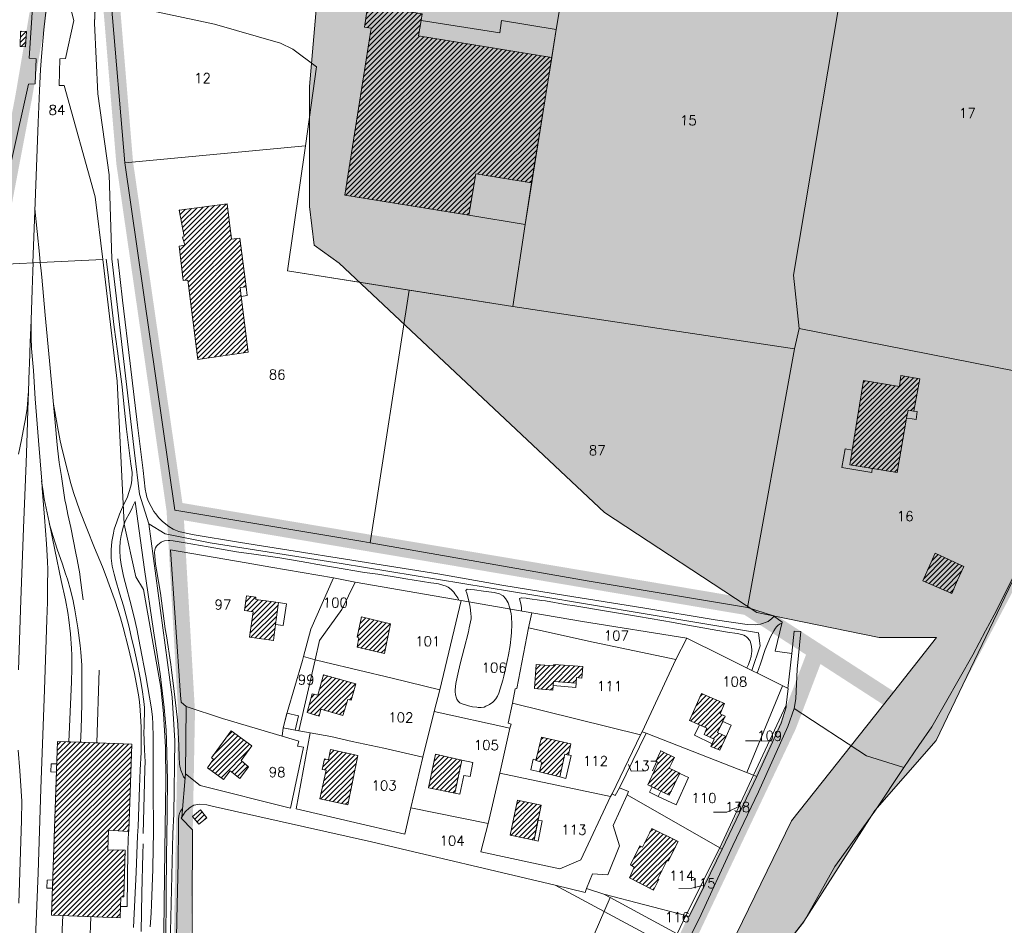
# Model space of a CAD drawing. Header units: metres. Extents: x 578835 to 593571, y 248557 to 255108.
# Tile 68 of 251: x 583330 to 583681, y 249819 to 250142. Entities that reach past the tile are written whole.
import ezdxf

# ---------------------------------------------------------------- set-up
doc = ezdxf.new("R2010")
doc.units = ezdxf.units.M
doc.linetypes.add('CACHEX2', pattern=[0.75, 0.5, -0.25])
doc.linetypes.add('SOLID_LINE', pattern=[0])
for name, color, linetype, lineweight in [('Cad-BATIMENT_BATI_LEGER13', 7, 'SOLID_LINE', 0), ('Cad-BATIMENT_BATI_PRIVE12', 7, 'SOLID_LINE', 0), ('Cad-BATIMENT_BATI_PRIVE12_HACH', 7, 'SOLID_LINE', 0), ('Cad-HYDROGRAPHI_COURS_D_EAU28', 5, 'SOLID_LINE', 0), ('Cad-PARCELLAIRE_PARCELLE1', 250, 'SOLID_LINE', 0), ('Cad-RESEAU_ROUT_AXE_DE_VOIE26', 255, 'SOLID_LINE', 0), ('Cad-RESEAU_ROUT_LIMITE_DE_VOIE_P23', 8, 'SOLID_LINE', 0), ('Cad-SITE_PARTIC_FERROVIAIRE40', 251, 'SOLID_LINE', 0), ('Cad-TOPONYMIE_DETAIL_PARCELLAIR181', 7, 'SOLID_LINE', 0), ('Cad-TOPONYMIE_NUMERO_DE_PARCELL182', 250, 'SOLID_LINE', 0), ('PLU', 7, 'CACHEX2', 5), ('PPRI global - contour', 152, 'Continuous', 5), ('PPRI global - hachures', 152, 'Continuous', 5)]:
    doc.layers.add(name, color=color, linetype=linetype, lineweight=lineweight)
doc.styles.add('TEXTSTYLE_45_11', font='txt.shx', dxfattribs={"oblique": 50})

msp = doc.modelspace()

# ---------------------------------------------------------------- hatches: boundary and pattern name
at = {"layer": 'Cad-BATIMENT_BATI_PRIVE12_HACH', "ltscale": 0.4}
h = msp.add_hatch(dxfattribs=at)
h.set_pattern_fill('ANSI31', color=256, scale=0.4, style=0)
h.paths.add_polyline_path([(583512.74, 250083.98), (583519.9, 250128.71), (583472.42, 250136.46), (583473.36, 250142), (583473.75, 250144.27), (583468.4, 250145.15), (583468.65, 250146.07), (583463.22, 250146.84), (583463.06, 250145.94), (583460.64, 250146.18), (583460.89, 250148.21), (583454.61, 250149.24), (583453.19, 250139.54), (583455.54, 250139.18), (583446.07, 250079.64), (583490.38, 250072.42), (583492.86, 250087.22)])
h = msp.add_hatch(dxfattribs=at)
h.set_pattern_fill('ANSI31', color=256, scale=0.4, style=0)
h.paths.add_polyline_path([(583332.24, 250132.57), (583332.53, 250138.06), (583330.46, 250138.11), (583330.34, 250132.64)])
h = msp.add_hatch(dxfattribs=at)
h.set_pattern_fill('ANSI31', color=256, scale=0.4, style=0)
h.paths.add_polyline_path([(583404.13, 250076.48), (583386.99, 250074.27), (583388.85, 250064.84), (583388.2, 250064.67), (583389.11, 250061.74), (583386.99, 250061.45), (583388.5, 250049.2), (583390.16, 250049.23), (583393.74, 250021), (583411.67, 250023.6), (583409.19, 250043.46), (583408.84, 250046.66), (583410.89, 250046.84), (583408.69, 250064.26), (583405.75, 250063.91)])
h = msp.add_hatch(dxfattribs=at)
h.set_pattern_fill('ANSI31', color=256, scale=0.4, style=0)
h.paths.add_polyline_path([(583643.16, 249980.6), (583646.48, 250000.05), (583646.99, 250002.88), (583649, 250002.5), (583651.17, 250014.04), (583644.47, 250015.27), (583643.89, 250011.32), (583631.09, 250013.49), (583626.19, 249983.31)])
h = msp.add_hatch(dxfattribs=at)
h.set_pattern_fill('ANSI31', color=256, scale=0.4, style=0)
h.paths.add_polyline_path([(583664.67, 249942.16), (583666.9, 249947.03), (583656.68, 249951.86), (583652.23, 249942.01), (583662.59, 249937.41)])
h = msp.add_hatch(dxfattribs=at)
h.set_pattern_fill('ANSI31', color=256, scale=0.4, style=0)
h.paths.add_polyline_path([(583421.43, 249926.32), (583422.42, 249934.21), (583414.33, 249935.32), (583414.35, 249936.09), (583411.09, 249936.61), (583410.29, 249931.42), (583413.38, 249930.89), (583412.07, 249921.86), (583420.66, 249920.68)])
h = msp.add_hatch(dxfattribs=at)
h.set_pattern_fill('ANSI31', color=256, scale=0.4, style=0)
h.paths.add_polyline_path([(583460.23, 249915.96), (583462.39, 249926.61), (583452.03, 249929.1), (583450.49, 249921.83), (583451.09, 249921.66), (583450.47, 249918.26)])
h = msp.add_hatch(dxfattribs=at)
h.set_pattern_fill('ANSI31', color=256, scale=0.4, style=0)
h.paths.add_polyline_path([(583520.58, 249906.06), (583528.64, 249905.39), (583528.71, 249907.41), (583530.63, 249907.23), (583531.02, 249911.39), (583520.66, 249912.08), (583520.61, 249911.63), (583514.39, 249912.12), (583513.79, 249903.48), (583520.35, 249902.92), (583520.45, 249904.59)])
h = msp.add_hatch(dxfattribs=at)
h.set_pattern_fill('ANSI31', color=256, scale=0.4, style=0)
h.paths.add_polyline_path([(583438.5, 249908.46), (583436.47, 249901.15), (583434.53, 249901.67), (583432.63, 249894.93), (583436.94, 249893.62), (583437.55, 249896.12), (583445.41, 249893.88), (583447.24, 249899.6), (583448.42, 249899.36), (583450.08, 249905.19)])
h = msp.add_hatch(dxfattribs=at)
h.set_pattern_fill('ANSI31', color=256, scale=0.4, style=0)
h.paths.add_polyline_path([(583581.51, 249898.21), (583573.3, 249901.76), (583569.07, 249892.15), (583572.59, 249890.55), (583575.24, 249889.33), (583574.27, 249887.13), (583577.88, 249885.42), (583576.61, 249882.86), (583579.84, 249881.57), (583582.08, 249886.44), (583579.08, 249887.86), (583581.81, 249893.67), (583579.93, 249894.51)])
h = msp.add_hatch(dxfattribs=at)
h.set_pattern_fill('ANSI31', color=256, scale=0.4, style=0)
h.paths.add_polyline_path([(583411.81, 249875.58), (583409.15, 249877.81), (583413, 249883.04), (583405.54, 249888.43), (583398.59, 249878.82), (583399.29, 249878.33), (583397.16, 249875.25), (583402.87, 249871.04), (583405.17, 249874.13), (583408.69, 249871.42)])
h = msp.add_hatch(dxfattribs=at)
h.set_pattern_fill('ANSI31', color=256, scale=0.4, style=0)
h.paths.add_polyline_path([(583516.3, 249886.19), (583514.28, 249877.77), (583516.39, 249877.28), (583515.61, 249873.77), (583522.76, 249872.02), (583524.64, 249880.08), (583525.91, 249879.75), (583526.74, 249883.72)])
h = msp.add_hatch(dxfattribs=at)
h.set_pattern_fill('ANSI31', color=256, scale=0.4, style=0)
h.paths.add_polyline_path([(583361.59, 249845.98), (583361.83, 249853.02), (583368.96, 249852.5), (583369.11, 249852.62), (583370.16, 249883.7), (583358.08, 249884.14), (583357.08, 249884.17), (583352.29, 249884.32), (583351.22, 249884.35), (583348.24, 249884.43), (583347.17, 249884.46), (583343.61, 249884.61), (583341.52, 249822.68), (583366, 249821.71), (583366.16, 249825.73), (583366.29, 249829.09), (583367.28, 249829.18), (583367.79, 249845.82)])
h = msp.add_hatch(dxfattribs=at)
h.set_pattern_fill('ANSI31', color=256, scale=0.4, style=0)
h.paths.add_polyline_path([(583447.16, 249862.03), (583450.8, 249879.62), (583441.06, 249881.81), (583440.3, 249878.07), (583438.87, 249878.4), (583438.03, 249874.64), (583439.45, 249874.32), (583437.16, 249864.2)])
h = msp.add_hatch(dxfattribs=at)
h.set_pattern_fill('ANSI31', color=256, scale=0.4, style=0)
h.paths.add_polyline_path([(583487.88, 249877.91), (583478.47, 249880.03), (583475.92, 249868.11), (583485.4, 249866.11)])
h = msp.add_hatch(dxfattribs=at)
h.set_pattern_fill('ANSI31', color=256, scale=0.4, style=0)
h.paths.add_polyline_path([(583563.67, 249878.89), (583558.77, 249881.27), (583557.02, 249877.44), (583557.88, 249877.06), (583554.17, 249869.17), (583555.63, 249868.4), (583558.81, 249866.88), (583561.81, 249865.46), (583565.62, 249873.25), (583561.84, 249875.05)])
h = msp.add_hatch(dxfattribs=at)
h.set_pattern_fill('ANSI31', color=256, scale=0.4, style=0)
h.paths.add_polyline_path([(583507.71, 249863.63), (583505.05, 249851.14), (583513.6, 249849.4), (583516.11, 249861.87)])
h = msp.add_hatch(dxfattribs=at)
h.set_pattern_fill('ANSI31', color=256, scale=0.4, style=0)
h.paths.add_polyline_path([(583396.92, 249857.39), (583394.7, 249860.22), (583391.84, 249857.87), (583394.05, 249855.15)])
h = msp.add_hatch(dxfattribs=at)
h.set_pattern_fill('ANSI31', color=256, scale=0.4, style=0)
h.paths.add_polyline_path([(583557.71, 249835.58), (583561.04, 249842.21), (583561.48, 249841.92), (583565.01, 249848.9), (583555.56, 249853.57), (583552.23, 249846.94), (583551.37, 249847.32), (583547.98, 249840.57), (583549.36, 249839.79), (583547.62, 249835.97), (583556.23, 249831.56), (583558.14, 249835.4)])
at = {"layer": 'PPRI global - hachures', "ltscale": 0.4}
h = msp.add_hatch(dxfattribs=at)
h.set_pattern_fill('ANSI36', color=256, scale=2, style=0)
h.paths.add_polyline_path([(584066.5, 250379.34), (584062.37, 250383.47), (584043.41, 250459.25), (584013.35, 250450.76), (584002.24, 250450.11), (583982.63, 250452.72), (583973.49, 250455.99), (583889.77, 250518.96), (583895.65, 250528.1), (583977.99, 250662.67), (584030.07, 250749.63), (583918.43, 250756.91), (583664.41, 250783.59), (583631.24, 250786.83), (583615.06, 250787.64), (583601.17, 250794.44), (583587.42, 250827.6), (583576.9, 250872.88), (583563.15, 250910.89), (583546.16, 250944.04), (583514.61, 250983.67), (583475.78, 251010.35), (583442.61, 251028.95), (583396.5, 251041.08), (583343.91, 251049.17), (583296.18, 251058.06), (583275.96, 251065.34), (583264.63, 251086.36), (583250.88, 251100.92), (583230.66, 251114.67), (583189.4, 251126.8), (583119.68, 251147.06), (583061.43, 251160.81), (583024.22, 251164.04), (582980.53, 251148.68), (582993.48, 251125.23), (583025.83, 251140.59), (583054.15, 251143.02), (583098.64, 251130.08), (583144.75, 251115.52), (583186.01, 251101.78), (583219.99, 251088.03), (583236.17, 251071.86), (583255.58, 251033.04), (583254.78, 251000.7), (583238.6, 250995.04), (583207.85, 250995.04), (583194.1, 251002.31), (583172.26, 251010.4), (583159.32, 250999.89), (583144.75, 250992.61), (583123.72, 250996.65), (583093.79, 251001.51), (583044.44, 251004.74), (583042.82, 250977.25), (583071.95, 250975.63), (583123.72, 250970.78), (583189.25, 250968.35), (583234.55, 250957.84), (583253.97, 250940.05), (583273.38, 250908.51), (583282.28, 250851.91), (583278.25, 250803.12), (583273.39, 250777.24), (583225.66, 250792.61), (583164.18, 250807.16), (583128.59, 250807.97), (583123.73, 250787.76), (583296.04, 250750.56), (583317.08, 251031.97), (583369.66, 251022.26), (583418.2, 250998.81), (583457.03, 250968.08), (583486.96, 250930.89), (583515.28, 250879.13), (583529.84, 250833.04), (583533.88, 250790.18), (583534.69, 250771.58), (583553.3, 250763.5), (583563.01, 250755.41), (583580, 250744.9), (583594.56, 250731.15), (583590.51, 250708.51), (583580.81, 250697.19), (583567.05, 250697.19), (583552.49, 250698.8), (583535.5, 250697.19), (583522.56, 250693.95), (583503.14, 250708.51), (583479.68, 250718.21), (583448.13, 250723.87), (583373.71, 250731.15), (583318.7, 250734.39), (583315.46, 250703.66), (583444.9, 250694.76), (583478.87, 250680.21), (583494.24, 250668.89), (583512.04, 250632.5), (583510.42, 250582.36), (583496.67, 250561.34), (583468.36, 250541.12), (583419.01, 250518.48), (583354.29, 250508.77), (583304.13, 250508.77), (583282.29, 250518.48), (583279.06, 250526.56), (583283.91, 250598.53), (583239.42, 250602.58), (583222.43, 250600.96), (583186.02, 250597.72), (583162.56, 250599.34), (583148, 250606.62), (583122.92, 250612.28), (583089.76, 250614.71), (583078.43, 250626.03), (583052.54, 250635.73), (583029.89, 250635.73), (583004.81, 250631.69), (582985.4, 250622.79), (582965.98, 250613.09), (582970.84, 250593.68), (583001.58, 250611.47), (583029.08, 250621.98), (583059.01, 250621.98), (583080.86, 250606.62), (583092.99, 250591.26), (583118.07, 250585.59), (583148.81, 250571.85), (583177.12, 250554.06), (583200.59, 250528.99), (583205.44, 250507.16), (583205.44, 250486.13), (583186.83, 250479.66), (583124.54, 250464.3), (583104.02, 250461.44), (583074.89, 250436.37), (583062.76, 250421.01), (583040.92, 250417.77), (583013.41, 250429.9), (582993.19, 250437.99), (582977.01, 250433.14), (582972.96, 250422.62), (582979.43, 250412.11), (583003.7, 250411.3), (583028.78, 250404.83), (583040.92, 250397.56), (583014.22, 250380.57), (582989.14, 250366.83), (582968.11, 250354.7), (582985.91, 250337.72), (583050.62, 250379.77), (583073.28, 250387.85), (583089.45, 250391.9), (583109.68, 250404.03), (583129.9, 250417.77), (583157.41, 250425.05), (583265.81, 250428.28), (583273.09, 250428.28), (583273.9, 250446.07), (583295.97, 250457.39), (583334.8, 250467.1), (583366.35, 250470.33), (583405.99, 250467.9), (583424.6, 250456.58), (583444.01, 250438.79), (583471.52, 250417.77), (583514.39, 250491.35), (583542.71, 250566.56), (583607.54, 250728.61), (583618.87, 250755.3), (583637.47, 250748.02), (583563.05, 250565.27), (583533.11, 250493.3), (583488.62, 250414.05), (583469.92, 250375), (583458.6, 250360.44), (583447.3, 250277.69), (583433.55, 250118.39), (583433.55, 250075.53), (583435.17, 250061.79), (583444.07, 250055.32), (583538.72, 249966.37), (583593.05, 249930.65), (583636.74, 249921.76), (583657.12, 249921.76), (583640.51, 249900.52), (583605.37, 249856.24), (583563.9, 249771.01), (583539.46, 249724.43), (583484.46, 249610.66), (583466.89, 249549.58), (583445.44, 249517.44), (583408.01, 249447.95), (583372.11, 249391.45), (583402.75, 249358.91), (583418.65, 249347.07), (583436.19, 249369.28), (583463.87, 249406.75), (583478.59, 249436.8), (583476.61, 249477.12), (583481.36, 249487.31), (583491.71, 249499.16), (583485.47, 249528.1), (583479.2, 249549.72), (583486.09, 249593.97), (583536.27, 249697.24), (583571.65, 249771.24), (583609.81, 249820.41), (583635.17, 249860.02), (583657.05, 249884.96), (583692.43, 249959.02), (583716.61, 250005.58), (583724.42, 250017.76), (583733.57, 250029.46), (583758.23, 250060.88), (583783.36, 250088.01), (583819.02, 250122.79), (583886.38, 250174.14), (583941.78, 250217.37), (583983.26, 250248.04), (584014.32, 250265.65), (584046.48, 250272.12), (584071.07, 250273.21)])

# ---------------------------------------------------------------- linework, layer by layer
at = {"layer": 'Cad-BATIMENT_BATI_LEGER13'}
for points in [[(583519.9, 250128.71), (583521.53, 250138.78), (583501.98, 250141.94), (583501.36, 250137.53), (583473.36, 250142), (583472.42, 250136.46), (583519.9, 250128.71), (583519.9, 250128.71)], [(583519.9, 250128.71), (583521.53, 250138.78), (583501.98, 250141.94), (583501.36, 250137.53), (583473.36, 250142), (583472.42, 250136.46), (583519.9, 250128.71), (583519.9, 250128.71)], [(583510.43, 250069.18), (583512.74, 250083.98), (583492.86, 250087.22), (583490.38, 250072.42), (583510.43, 250069.18), (583510.43, 250069.18)], [(583510.43, 250069.18), (583512.74, 250083.98), (583492.86, 250087.22), (583490.38, 250072.42), (583510.43, 250069.18), (583510.43, 250069.18)], [(583408.84, 250046.66), (583410.89, 250046.84), (583411.3, 250043.75), (583409.19, 250043.46), (583408.84, 250046.66), (583408.84, 250046.66)], [(583408.84, 250046.66), (583410.89, 250046.84), (583411.3, 250043.75), (583409.19, 250043.46), (583408.84, 250046.66), (583408.84, 250046.66)], [(583424.18, 249925.99), (583425.35, 249933.78), (583422.42, 249934.21), (583421.43, 249926.32), (583424.18, 249925.99), (583424.18, 249925.99)], [(583424.18, 249925.99), (583425.35, 249933.78), (583422.42, 249934.21), (583421.43, 249926.32), (583424.18, 249925.99), (583424.18, 249925.99)], [(583528.51, 249903.94), (583528.64, 249905.39), (583520.58, 249906.06), (583520.45, 249904.59), (583528.51, 249903.94), (583528.51, 249903.94)], [(583528.51, 249903.94), (583528.64, 249905.39), (583520.58, 249906.06), (583520.45, 249904.59), (583528.51, 249903.94), (583528.51, 249903.94)], [(583428.44, 249888.67), (583429.59, 249893.78), (583425.46, 249894.78), (583424.18, 249889.43), (583428.44, 249888.67), (583428.44, 249888.67)], [(583428.44, 249888.67), (583429.59, 249893.78), (583425.46, 249894.78), (583424.18, 249889.43), (583428.44, 249888.67), (583428.44, 249888.67)], [(583574.27, 249887.13), (583575.24, 249889.33), (583572.59, 249890.55), (583570.84, 249886.84), (583577.11, 249883.8), (583577.88, 249885.42), (583574.27, 249887.13), (583574.27, 249887.13)], [(583574.27, 249887.13), (583575.24, 249889.33), (583572.59, 249890.55), (583570.84, 249886.84), (583577.11, 249883.8), (583577.88, 249885.42), (583574.27, 249887.13), (583574.27, 249887.13)], [(583582.08, 249886.44), (583583.89, 249890.49), (583580.9, 249891.8), (583579.08, 249887.86), (583582.08, 249886.44), (583582.08, 249886.44)], [(583582.08, 249886.44), (583583.89, 249890.49), (583580.9, 249891.8), (583579.08, 249887.86), (583582.08, 249886.44), (583582.08, 249886.44)], [(583343.28, 249873.66), (583343.31, 249875.44), (583343.36, 249876.67), (583341.39, 249876.62), (583341.29, 249873.82), (583343.28, 249873.66), (583343.28, 249873.66)], [(583343.28, 249873.66), (583343.31, 249875.44), (583343.36, 249876.67), (583341.39, 249876.62), (583341.29, 249873.82), (583343.28, 249873.66), (583343.28, 249873.66)], [(583490.84, 249872.14), (583491.83, 249877.13), (583487.88, 249877.91), (583485.4, 249866.11), (583487.17, 249865.81), (583488.58, 249872.51), (583490.84, 249872.14), (583490.84, 249872.14)], [(583490.84, 249872.14), (583491.83, 249877.13), (583487.88, 249877.91), (583485.4, 249866.11), (583487.17, 249865.81), (583488.58, 249872.51), (583490.84, 249872.14), (583490.84, 249872.14)], [(583558.81, 249866.88), (583555.71, 249868.41), (583554.8, 249866.55), (583557.89, 249865.02), (583558.81, 249866.88), (583558.81, 249866.88)], [(583558.81, 249866.88), (583555.71, 249868.41), (583554.8, 249866.55), (583557.89, 249865.02), (583558.81, 249866.88), (583558.81, 249866.88)], [(583515.11, 249849.08), (583516.56, 249856.34), (583514.98, 249856.54), (583513.6, 249849.4), (583515.11, 249849.08), (583515.11, 249849.08)], [(583515.11, 249849.08), (583516.56, 249856.34), (583514.98, 249856.54), (583513.6, 249849.4), (583515.11, 249849.08), (583515.11, 249849.08)], [(583368.78, 249845.79), (583368.96, 249852.5), (583361.83, 249853.02), (583361.59, 249845.98), (583367.79, 249845.82), (583367.28, 249829.18), (583366.29, 249829.09), (583366.16, 249825.73), (583368.47, 249825.71), (583368.78, 249845.79), (583368.78, 249845.79)], [(583368.78, 249845.79), (583368.96, 249852.5), (583361.83, 249853.02), (583361.59, 249845.98), (583367.79, 249845.82), (583367.28, 249829.18), (583366.29, 249829.09), (583366.16, 249825.73), (583368.47, 249825.71), (583368.78, 249845.79), (583368.78, 249845.79)], [(583341.87, 249832.29), (583341.96, 249835.19), (583339.9, 249835.14), (583339.81, 249832.24), (583341.87, 249832.29), (583341.87, 249832.29)], [(583341.87, 249832.29), (583341.96, 249835.19), (583339.9, 249835.14), (583339.81, 249832.24), (583341.87, 249832.29), (583341.87, 249832.29)]]:
    msp.add_lwpolyline(points, close=True, dxfattribs=at)
at = {"layer": 'Cad-BATIMENT_BATI_PRIVE12'}
for points in [[(583512.74, 250083.98), (583519.9, 250128.71), (583472.42, 250136.46), (583473.36, 250142), (583473.75, 250144.27), (583468.4, 250145.15), (583468.65, 250146.07), (583463.22, 250146.84), (583463.06, 250145.94), (583460.64, 250146.18), (583460.89, 250148.21), (583454.61, 250149.24), (583453.19, 250139.54), (583455.54, 250139.18), (583446.07, 250079.64), (583490.38, 250072.42), (583492.86, 250087.22), (583512.74, 250083.98), (583512.74, 250083.98)], [(583332.24, 250132.57), (583332.53, 250138.06), (583330.46, 250138.11), (583330.34, 250132.64), (583332.24, 250132.57), (583332.24, 250132.57)], [(583404.13, 250076.48), (583386.99, 250074.27), (583388.85, 250064.84), (583388.2, 250064.67), (583389.11, 250061.74), (583386.99, 250061.45), (583388.5, 250049.2), (583390.16, 250049.23), (583393.74, 250021), (583411.67, 250023.6), (583409.19, 250043.46), (583408.84, 250046.66), (583410.89, 250046.84), (583408.69, 250064.26), (583405.75, 250063.91), (583404.13, 250076.48), (583404.13, 250076.48)], [(583643.16, 249980.6), (583646.48, 250000.05), (583646.99, 250002.88), (583649, 250002.5), (583651.17, 250014.04), (583644.47, 250015.27), (583643.89, 250011.32), (583631.09, 250013.49), (583626.19, 249983.31), (583643.16, 249980.6), (583643.16, 249980.6)], [(583664.67, 249942.16), (583666.9, 249947.03), (583656.68, 249951.86), (583652.23, 249942.01), (583662.59, 249937.41), (583664.67, 249942.16), (583664.67, 249942.16), (583664.67, 249942.16)], [(583421.43, 249926.32), (583422.42, 249934.21), (583414.33, 249935.32), (583414.35, 249936.09), (583411.09, 249936.61), (583410.29, 249931.42), (583413.38, 249930.89), (583412.07, 249921.86), (583420.66, 249920.68), (583421.43, 249926.32), (583421.43, 249926.32)], [(583460.23, 249915.96), (583462.39, 249926.61), (583452.03, 249929.1), (583450.49, 249921.83), (583451.09, 249921.66), (583450.47, 249918.26), (583460.23, 249915.96), (583460.23, 249915.96)], [(583520.58, 249906.06), (583528.64, 249905.39), (583528.71, 249907.41), (583530.63, 249907.23), (583531.02, 249911.39), (583520.66, 249912.08), (583520.61, 249911.63), (583514.39, 249912.12), (583513.79, 249903.48), (583520.35, 249902.92), (583520.45, 249904.59), (583520.58, 249906.06), (583520.58, 249906.06)], [(583438.5, 249908.46), (583436.47, 249901.15), (583434.53, 249901.67), (583432.63, 249894.93), (583436.94, 249893.62), (583437.55, 249896.12), (583445.41, 249893.88), (583447.24, 249899.6), (583448.42, 249899.36), (583450.08, 249905.19), (583438.5, 249908.46), (583438.5, 249908.46)], [(583581.51, 249898.21), (583573.3, 249901.76), (583569.07, 249892.15), (583572.59, 249890.55), (583575.24, 249889.33), (583574.27, 249887.13), (583577.88, 249885.42), (583576.61, 249882.86), (583579.84, 249881.57), (583582.08, 249886.44), (583579.08, 249887.86), (583581.81, 249893.67), (583579.93, 249894.51), (583581.51, 249898.21), (583581.51, 249898.21)], [(583411.81, 249875.58), (583409.15, 249877.81), (583413, 249883.04), (583405.54, 249888.43), (583398.59, 249878.82), (583399.29, 249878.33), (583397.16, 249875.25), (583402.87, 249871.04), (583405.17, 249874.13), (583408.69, 249871.42), (583411.81, 249875.58), (583411.81, 249875.58)], [(583516.3, 249886.19), (583514.28, 249877.77), (583516.39, 249877.28), (583515.61, 249873.77), (583522.76, 249872.02), (583524.64, 249880.08), (583525.91, 249879.75), (583526.74, 249883.72), (583516.3, 249886.19), (583516.3, 249886.19)], [(583361.59, 249845.98), (583361.83, 249853.02), (583368.96, 249852.5), (583369.11, 249852.62), (583370.16, 249883.7), (583358.08, 249884.14), (583357.08, 249884.17), (583352.29, 249884.32), (583351.22, 249884.35), (583348.24, 249884.43), (583347.17, 249884.46), (583343.61, 249884.61), (583341.52, 249822.68), (583366, 249821.71), (583366.16, 249825.73), (583366.29, 249829.09), (583367.28, 249829.18), (583367.79, 249845.82), (583361.59, 249845.98), (583361.59, 249845.98)], [(583447.16, 249862.03), (583450.8, 249879.62), (583441.06, 249881.81), (583440.3, 249878.07), (583438.87, 249878.4), (583438.03, 249874.64), (583439.45, 249874.32), (583437.16, 249864.2), (583447.16, 249862.03), (583447.16, 249862.03)], [(583487.88, 249877.91), (583478.47, 249880.03), (583475.92, 249868.11), (583485.4, 249866.11), (583487.88, 249877.91), (583487.88, 249877.91)], [(583563.67, 249878.89), (583558.77, 249881.27), (583557.02, 249877.44), (583557.88, 249877.06), (583554.17, 249869.17), (583555.63, 249868.4), (583558.81, 249866.88), (583561.81, 249865.46), (583565.62, 249873.25), (583561.84, 249875.05), (583563.67, 249878.89), (583563.67, 249878.89)], [(583507.71, 249863.63), (583505.05, 249851.14), (583513.6, 249849.4), (583516.11, 249861.87), (583507.71, 249863.63), (583507.71, 249863.63)], [(583396.92, 249857.39), (583394.7, 249860.22), (583391.84, 249857.87), (583394.05, 249855.15), (583396.92, 249857.39), (583396.92, 249857.39)], [(583557.71, 249835.58), (583561.04, 249842.21), (583561.48, 249841.92), (583565.01, 249848.9), (583555.56, 249853.57), (583552.23, 249846.94), (583551.37, 249847.32), (583547.98, 249840.57), (583549.36, 249839.79), (583547.62, 249835.97), (583556.23, 249831.56), (583558.14, 249835.4), (583557.71, 249835.58), (583557.71, 249835.58)]]:
    msp.add_lwpolyline(points, close=True, dxfattribs=at)
at = {"layer": 'Cad-HYDROGRAPHI_COURS_D_EAU28'}
msp.add_lwpolyline([(583568.68, 249813.87), (583572.51, 249821.32), (583584.51, 249847.52), (583593.71, 249866.68), (583604.13, 249889.96), (583606.32, 249896.37), (583607.03, 249899.78), (583607.46, 249910.41), (583608.73, 249923.89), (583606.32, 249924.02), (583605.51, 249916.04), (583604.15, 249903.55), (583604.24, 249903.56), (583603.58, 249897.6), (583603.47, 249896.92), (583601.72, 249891.2), (583593.09, 249872.09), (583580.74, 249846.2), (583574.47, 249833.41), (583568.97, 249822.14), (583567.79, 249822.49), (583564.62, 249815.98)], dxfattribs=at)
at = {"layer": 'Cad-PARCELLAIRE_PARCELLE1'}
for points in [[(583681.53, 250211.43), (583670.56, 250219.32), (583660.18, 250225.14), (583643.35, 250231.2), (583626.59, 250172.28), (583626.52, 250172.05), (583606.19, 250051.09), (583608.11, 250031.97), (583701.09, 250013.64)], [(583525.42, 250162.29), (583521.53, 250138.78), (583510.43, 250069.18), (583506.04, 250039.83), (583425.73, 250052.64), (583432.15, 250097.2), (583432.15, 250097.2), (583432.15, 250097.2), (583435.99, 250125.4), (583427.63, 250131.72), (583423.17, 250133.81), (583399.68, 250140.65), (583362.82, 250148.5)], [(583318.05, 250054.59), (583337.52, 250055.54), (583359.77, 250056.62), (583364.87, 250013.23), (583367.4, 249962.17), (583371.61, 249943.34), (583374.29, 249938.89), (583380.51, 249903.85), (583381.45, 249894.56), (583382.2, 249882.58), (583382.3, 249870.55), (583381.88, 249845.89), (583381.48, 249807.28)], [(583692.38, 249958.85), (583677.65, 249929.87), (583674.67, 249924.15), (583670.11, 249915.53), (583655.43, 249889.89), (583650.87, 249883.15), (583645.51, 249875.35), (583632.22, 249879.48), (583606.32, 249896.37), (583607.03, 249899.78), (583607.46, 249910.41), (583608.73, 249923.89), (583606.32, 249924.02), (583605.51, 249916.04), (583599.66, 249916.89), (583602.1, 249927.24), (583599.03, 249929.43), (583589.71, 249932.44), (583606.5, 250024.7), (583608.11, 250031.97), (583701.09, 250013.64)], [(583568.68, 249813.87), (583572.51, 249821.32), (583584.51, 249847.52), (583593.71, 249866.68), (583604.13, 249889.96), (583606.32, 249896.37), (583632.22, 249879.48), (583645.51, 249875.35), (583635.1, 249859.76), (583620.84, 249839.95), (583609.79, 249820.19), (583601.51, 249809.7)], [(583529.39, 249802.46), (583540.71, 249828.93), (583538.55, 249830.08), (583532.36, 249832.13), (583531.89, 249830.76), (583521.13, 249833.31), (583455.6, 249848.8), (583398.79, 249861.57), (583396.87, 249861.96), (583394.46, 249862.21), (583392.25, 249861.91), (583390.69, 249860.89), (583389.15, 249859.53), (583387.99, 249857.66), (583387.77, 249857.3), (583391.84, 249853.07), (583391.59, 249795.75)]]:
    msp.add_lwpolyline(points, dxfattribs=at)
for points in [[(583506.04, 250039.83), (583510.43, 250069.18), (583521.53, 250138.78), (583525.42, 250162.29), (583529.29, 250187.14), (583530.27, 250193.12), (583564.75, 250188.09), (583564.3, 250184.59), (583563.98, 250182.45), (583563.89, 250181.66), (583591.2, 250177.37), (583597.05, 250176.4), (583626.59, 250172.28), (583626.52, 250172.05), (583606.19, 250051.09), (583608.11, 250031.97), (583606.5, 250024.7), (583506.04, 250039.83), (583506.04, 250039.83)], [(583318.05, 250054.59), (583270.29, 250051.83), (583270.61, 250058.88), (583273.68, 250089.35), (583273.93, 250112.99), (583276.44, 250149.21), (583309.96, 250148.66), (583334.8, 250148.39), (583333.49, 250128.45), (583336.07, 250128.21), (583335.65, 250119.37), (583333.27, 250119.17), (583321.32, 250065.78), (583318.05, 250054.59), (583318.05, 250054.59)], [(583334.8, 250148.39), (583344.62, 250148.31), (583346.66, 250147.59), (583348.08, 250146.37), (583348.8, 250144.65), (583349.52, 250141.93), (583346.45, 250128.4), (583344.48, 250128.24), (583344.2, 250118.74), (583346.01, 250118.78), (583357.08, 250079.02), (583359.77, 250056.62), (583337.52, 250055.54), (583318.05, 250054.59), (583321.32, 250065.78), (583333.27, 250119.17), (583335.65, 250119.37), (583336.07, 250128.21), (583333.49, 250128.45), (583334.8, 250148.39), (583334.8, 250148.39)], [(583432.15, 250097.2), (583435.99, 250125.4), (583427.63, 250131.72), (583423.17, 250133.81), (583399.68, 250140.65), (583362.82, 250148.5), (583367.61, 250091.15), (583432.15, 250097.2), (583432.15, 250097.2)], [(583455.11, 249955.55), (583469.03, 250045.66), (583425.73, 250052.64), (583432.15, 250097.2), (583367.61, 250091.15), (583385.54, 249967.13), (583452.6, 249956.01), (583455.11, 249955.55), (583455.11, 249955.55)], [(583589.71, 249932.44), (583606.5, 250024.7), (583506.04, 250039.83), (583469.03, 250045.66), (583455.11, 249955.55), (583533.26, 249941.89), (583589.71, 249932.44), (583589.71, 249932.44)], [(583389.56, 249897.13), (583387.71, 249898.65), (583387.5, 249901.09), (583383.91, 249953.07), (583410.93, 249948.41), (583419.72, 249946.8), (583442.06, 249942.98), (583434.02, 249924.69), (583431.37, 249914.89), (583431, 249913.52), (583425.53, 249895.01), (583424.18, 249889.43), (583423.76, 249886.49), (583402.45, 249892.86), (583389.56, 249897.13), (583389.56, 249897.13)], [(583442.06, 249942.98), (583434.02, 249924.69), (583431.37, 249914.89), (583435.51, 249913.78), (583437.07, 249920.71), (583445.05, 249931.75), (583449.85, 249941.52), (583442.06, 249942.98), (583442.06, 249942.98)], [(583480.02, 249903.01), (583463.02, 249907.16), (583439.03, 249912.97), (583435.51, 249913.78), (583437.07, 249920.71), (583445.05, 249931.75), (583449.85, 249941.52), (583487.66, 249934.97), (583480.02, 249903.01), (583480.02, 249903.01)], [(583487.66, 249934.97), (583480.02, 249903.01), (583478.02, 249895.37), (583504.99, 249889.37), (583505.44, 249890.85), (583504.35, 249891.1), (583505.89, 249898.25), (583506.86, 249903.46), (583507.44, 249903.51), (583511.65, 249925.15), (583512.77, 249930.48), (583487.66, 249934.97), (583487.66, 249934.97)], [(583512.77, 249930.48), (583530.84, 249927.42), (583568.11, 249921.51), (583564.21, 249913.93), (583534.67, 249920.05), (583511.65, 249925.15), (583512.77, 249930.48), (583512.77, 249930.48)], [(583564.21, 249913.93), (583534.67, 249920.05), (583511.65, 249925.15), (583507.44, 249903.51), (583506.86, 249903.46), (583505.89, 249898.25), (583551.61, 249887.02), (583552.18, 249888.07), (583564.21, 249913.93), (583564.21, 249913.93)], [(583568.11, 249921.51), (583580.83, 249915.21), (583604.24, 249903.56), (583603.58, 249897.6), (583591.9, 249872.55), (583553.62, 249887.53), (583552.18, 249888.07), (583564.21, 249913.93), (583568.11, 249921.51), (583568.11, 249921.51)], [(583431.37, 249914.89), (583431, 249913.52), (583425.53, 249895.01), (583424.18, 249889.43), (583429.7, 249888.45), (583435.51, 249913.78), (583431.37, 249914.89), (583431.37, 249914.89)], [(583473.95, 249878.98), (583460.08, 249882.17), (583448.74, 249884.57), (583441.08, 249886.38), (583433.8, 249887.67), (583429.7, 249888.45), (583435.51, 249913.78), (583439.03, 249912.97), (583463.02, 249907.16), (583480.02, 249903.01), (583478.02, 249895.37), (583473.95, 249878.98), (583473.95, 249878.98)], [(583423.76, 249886.49), (583402.45, 249892.86), (583389.56, 249897.13), (583389.35, 249873.04), (583394.56, 249868.9), (583426.74, 249860.77), (583431.34, 249882.56), (583429.25, 249882.94), (583429.68, 249884.77), (583423.76, 249886.49), (583423.76, 249886.49)], [(583551.61, 249887.02), (583505.89, 249898.25), (583504.35, 249891.1), (583505.44, 249890.85), (583504.99, 249889.37), (583501.38, 249873.35), (583540.91, 249864.95), (583541.41, 249865.88), (583551.61, 249887.02), (583551.61, 249887.02)], [(583603.58, 249897.6), (583603.47, 249896.92), (583601.72, 249891.2), (583593.09, 249872.09), (583591.9, 249872.55), (583603.58, 249897.6), (583603.58, 249897.6)], [(583501.38, 249873.35), (583497.27, 249855.39), (583469.68, 249860.9), (583473.95, 249878.98), (583478.02, 249895.37), (583504.99, 249889.37), (583501.38, 249873.35), (583501.38, 249873.35)], [(583532.36, 249832.13), (583531.89, 249830.76), (583521.13, 249833.31), (583455.6, 249848.8), (583398.79, 249861.57), (583396.87, 249861.96), (583394.46, 249862.21), (583392.25, 249861.91), (583390.69, 249860.89), (583389.15, 249859.53), (583387.99, 249857.66), (583389.35, 249873.04), (583394.56, 249868.9), (583426.74, 249860.77), (583431.34, 249882.56), (583429.25, 249882.94), (583429.68, 249884.77), (583423.76, 249886.49), (583424.18, 249889.43), (583429.7, 249888.45), (583433.8, 249887.67), (583428.81, 249860.61), (583467.49, 249851.58), (583469.68, 249860.9), (583497.27, 249855.39), (583494.65, 249845.26), (583522.86, 249839.14), (583530.35, 249842.33), (583540.91, 249864.95), (583541.41, 249865.88), (583542.53, 249865.3), (583544.03, 249868.11), (583547.28, 249866.71), (583546.8, 249865.55), (583541.78, 249854.66), (583544.03, 249847.37), (583539.87, 249836.99), (583534.47, 249837.43), (583532.36, 249832.13), (583532.36, 249832.13)], [(583473.95, 249878.98), (583460.08, 249882.17), (583448.74, 249884.57), (583441.08, 249886.38), (583433.8, 249887.67), (583428.81, 249860.61), (583467.49, 249851.58), (583469.68, 249860.9), (583473.95, 249878.98), (583473.95, 249878.98)], [(583544.03, 249868.11), (583553.62, 249887.53), (583552.18, 249888.07), (583551.61, 249887.02), (583541.41, 249865.88), (583542.53, 249865.3), (583544.03, 249868.11), (583544.03, 249868.11)], [(583591.9, 249872.55), (583553.62, 249887.53), (583544.03, 249868.11), (583547.28, 249866.71), (583546.8, 249865.55), (583579.87, 249846.68), (583591.9, 249872.55), (583591.9, 249872.55)], [(583497.27, 249855.39), (583494.65, 249845.26), (583522.86, 249839.14), (583530.35, 249842.33), (583540.91, 249864.95), (583501.38, 249873.35), (583497.27, 249855.39), (583497.27, 249855.39)], [(583580.74, 249846.2), (583579.87, 249846.68), (583591.9, 249872.55), (583593.09, 249872.09), (583580.74, 249846.2), (583580.74, 249846.2)], [(583532.36, 249832.13), (583534.47, 249837.43), (583539.87, 249836.99), (583544.03, 249847.37), (583541.78, 249854.66), (583546.8, 249865.55), (583579.87, 249846.68), (583567.79, 249822.49), (583538.55, 249830.08), (583532.36, 249832.13), (583532.36, 249832.13)], [(583579.87, 249846.68), (583567.79, 249822.49), (583568.97, 249822.14), (583574.47, 249833.41), (583580.74, 249846.2), (583579.87, 249846.68), (583579.87, 249846.68)], [(583567.79, 249822.49), (583538.55, 249830.08), (583540.71, 249828.93), (583564.62, 249815.98), (583567.79, 249822.49), (583567.79, 249822.49)], [(583540.71, 249828.93), (583564.62, 249815.98), (583553.44, 249790.97), (583529.39, 249802.46), (583540.71, 249828.93), (583540.71, 249828.93)]]:
    msp.add_lwpolyline(points, close=True, dxfattribs=at)
at = {"layer": 'Cad-RESEAU_ROUT_AXE_DE_VOIE26'}
for points in [[(583532.25, 250502.53), (583517.77, 250474.56), (583503.88, 250450.48), (583478.22, 250400.87), (583473.07, 250376.59), (583442.63, 250340.6), (583417.97, 250301), (583373.4, 250220.32), (583366.54, 250199.36), (583357.58, 250156.61), (583356.84, 250141.04), (583358.08, 250115.78), (583362.12, 250086.9), (583363.03, 250056.85)], [(583591.33, 249909.94), (583594.21, 249918.73), (583593.71, 249923.39), (583514.21, 249936.76), (583444.84, 249948.11), (583398.05, 249955.52), (583382.06, 249958.67), (583376.19, 249962.3), (583372.85, 249972.83), (583371.13, 249987.64), (583363.03, 250056.85), (583362.12, 250086.9), (583358.08, 250115.78), (583356.84, 250141.04), (583357.37, 250152.07), (583357.58, 250156.61), (583366.54, 250199.36), (583373.4, 250220.32), (583417.97, 250301), (583442.63, 250340.6), (583473.07, 250376.59)], [(583363.03, 250056.85), (583371.13, 249987.64), (583372.85, 249972.83), (583376.19, 249962.3), (583384.58, 249900.39), (583385.52, 249884.8), (583385.08, 249858.71), (583384.82, 249851.83), (583383.24, 249786.8), (583380.13, 249744.36), (583378.89, 249731.33), (583377.8, 249709.67), (583373.2, 249694.02), (583367.99, 249667.04), (583363.5, 249639.94), (583362.83, 249628.36), (583342.34, 249585.35), (583311.63, 249553.68), (583302.1, 249527.99), (583289.68, 249510.39), (583265.46, 249491.67)], [(583363.03, 250056.85), (583371.13, 249987.64), (583372.85, 249972.83), (583376.19, 249962.3), (583384.58, 249900.39), (583385.52, 249884.8), (583385.08, 249858.71), (583384.82, 249851.83), (583383.24, 249786.8), (583380.13, 249744.36), (583378.89, 249731.33), (583377.8, 249709.67), (583373.2, 249694.02), (583367.99, 249667.04), (583363.5, 249639.94), (583362.83, 249628.36), (583342.34, 249585.35), (583311.63, 249553.68), (583302.1, 249527.99), (583289.68, 249510.39), (583265.46, 249491.67)], [(583591.33, 249909.94), (583594.21, 249918.73), (583593.71, 249923.39), (583514.21, 249936.76), (583444.84, 249948.11), (583398.05, 249955.52), (583382.06, 249958.67), (583376.19, 249962.3)]]:
    msp.add_lwpolyline(points, dxfattribs=at)
at = {"layer": 'Cad-RESEAU_ROUT_LIMITE_DE_VOIE_P23'}
for p, q in [((583602.21, 249904.5), (583589.46, 249873.49)), ((583562.46, 249811.14), (583521.13, 249833.3))]:
    msp.add_line(p, q, dxfattribs=at)
for points in [[(583374.21, 249851.83), (583374.56, 249865.2), (583374.85, 249874.89), (583374.87, 249877.3), (583374.73, 249881.6), (583374.47, 249888.04), (583374.5, 249889.78), (583374.66, 249896.75), (583374.45, 249898.89), (583373.84, 249903.13), (583373.08, 249907.36), (583372.01, 249912.83), (583370.83, 249918.3), (583370.21, 249921.02), (583369.06, 249925.85), (583367.16, 249933.03), (583365.78, 249937.52), (583364.41, 249942.02), (583363.81, 249944.29), (583363.2, 249947.15), (583362.81, 249950.06), (583362.74, 249951.52), (583362.75, 249953.02), (583363.03, 249956.02), (583363.56, 249958.99), (583363.9, 249960.37), (583364.77, 249963.05), (583365.76, 249965.71), (583366.86, 249968.22), (583368.57, 249971.97), (583369.72, 249975.33), (583369.92, 249976.18), (583370.14, 249977.94), (583370.26, 249980.58), (583369.79, 249983.66), (583368.2, 249996.05), (583367.3, 250005.18), (583366.67, 250011.25), (583365.01, 250023.96), (583363.89, 250032.43), (583362.08, 250047.79), (583361.68, 250051.16), (583361.04, 250056.71)], [(583365.14, 250056.93), (583366.84, 250042.18), (583369.55, 250019.48), (583372.2, 249997.49), (583374.16, 249981.34), (583374.94, 249974.63), (583375.21, 249972.95), (583375.49, 249971.84), (583376.14, 249970.25), (583377.99, 249966.75), (583378.55, 249965.93), (583379.77, 249964.47), (583381.15, 249963.16), (583383.33, 249961.38), (583384.89, 249960.37), (583385.73, 249959.98), (583386.88, 249959.55), (583391.68, 249958.5), (583408.93, 249955.67), (583428.44, 249952.52), (583464.26, 249946.84), (583479.97, 249944.34), (583502.16, 249940.39), (583524.8, 249936.73), (583552.46, 249932.32), (583578.15, 249927.99), (583589.56, 249926.37), (583592.42, 249926.2), (583594.37, 249926.43), (583597.16, 249927.48), (583598.41, 249928.46), (583599.12, 249929.28)], [(583648.96, 250002.51), (583650.25, 250002.38), (583649.88, 249999.52), (583648.44, 249999.75), (583646.5, 250000.05)], [(583634.21, 249982.02), (583634.07, 249980.57), (583623.37, 249982.43), (583624.61, 249989.06), (583627.04, 249988.59)], [(583376.7, 249818.46), (583377, 249823.35), (583377.15, 249826.48), (583377.6, 249839.02), (583377.82, 249846.76), (583377.9, 249851.92), (583377.74, 249868.57), (583377.78, 249876.2), (583377.8, 249881.29), (583377.77, 249886.13), (583377.65, 249890.94), (583377.47, 249893.34), (583377.13, 249896.29), (583375.18, 249908.02), (583373.1, 249918.47), (583371.9, 249924.77), (583371.03, 249928.96), (583369.46, 249935.02), (583368.39, 249939.07), (583367.24, 249943.58), (583366.59, 249946.62), (583366.37, 249947.82), (583366, 249950.25), (583365.82, 249952.67), (583365.84, 249953.77), (583366.03, 249955.94), (583366.38, 249958.1), (583366.57, 249959.1), (583367.03, 249961.05), (583367.66, 249962.95), (583368.11, 249963.97), (583369.16, 249965.9), (583370.22, 249967.84), (583370.45, 249968.34), (583371.36, 249970.31), (583372.31, 249963.19), (583372.77, 249959.74), (583374.66, 249945.98), (583377.9, 249924.13), (583379.36, 249914.92), (583380.24, 249908.77), (583380.74, 249904.76), (583381.66, 249896.71), (583382.36, 249888.65), (583382.55, 249885.05), (583382.84, 249870.66), (583382.59, 249849.42), (583382.56, 249845.26), (583382.46, 249828.64), (583382.4, 249824.36), (583382.07, 249807.25)], [(583486.74, 249935.1), (583486.38, 249935.84), (583485.4, 249937.33), (583484.98, 249937.87), (583484.05, 249938.88), (583482.97, 249939.68), (583482.31, 249940.03), (583479.48, 249940.88), (583478.95, 249941), (583476.85, 249941.29), (583467.84, 249942.7), (583465.84, 249943.03), (583457.86, 249944.32), (583456.91, 249944.47), (583453.09, 249944.94), (583442.04, 249946.78), (583435.8, 249947.96), (583433.23, 249948.43), (583422.92, 249950.14), (583413.68, 249951.44), (583407.53, 249952.33), (583397.43, 249954.05), (583389.21, 249955.46), (583387.04, 249955.88), (583384.86, 249956.27), (583383.76, 249956.35), (583383.1, 249956.36), (583381.78, 249956.21), (583381.15, 249956.01), (583380.57, 249955.73), (583379.99, 249955.31), (583379.46, 249954.84), (583378.99, 249954.27), (583378.63, 249953.68), (583378.39, 249953.01), (583378.24, 249952.01), (583378.65, 249947.9), (583378.95, 249945.83), (583379.68, 249941.7), (583380.39, 249937.58), (583382.1, 249924.87), (583382.48, 249922.31), (583384.06, 249912.13), (583384.33, 249910.21), (583385.3, 249902.47), (583386, 249896.35), (583386.39, 249892.26), (583386.52, 249890.42), (583386.9, 249883.07), (583387, 249879.13), (583387.19, 249876.52), (583387.3, 249875.79), (583387.65, 249874.35), (583388.19, 249872.97), (583388.6, 249872.05), (583388.88, 249871.62), (583389.2, 249871.3)], [(583489.36, 249938.13), (583489.68, 249937.51), (583490.36, 249934.8), (583490.8, 249932.56), (583491.12, 249930.3), (583491.18, 249929.16), (583491.15, 249928.36), (583490.51, 249925.21), (583490.18, 249923.74), (583488.73, 249917.86), (583487.3, 249912.34), (583486.41, 249908.65), (583486.17, 249907.55), (583485.76, 249905.34), (583485.49, 249903.1), (583485.49, 249902.49), (583485.6, 249901.28), (583485.9, 249900.1), (583486.07, 249899.72), (583486.55, 249899.02), (583487.17, 249898.46), (583487.59, 249898.2), (583489.49, 249897.55), (583490.23, 249897.36), (583491.68, 249897.04), (583493.18, 249896.82), (583493.69, 249896.77), (583494.75, 249896.75), (583495.78, 249896.92), (583496.44, 249897.16), (583497.71, 249897.8), (583498.87, 249898.61), (583499.29, 249898.98), (583500.01, 249899.83), (583500.58, 249900.79), (583501.04, 249901.89), (583502.49, 249906.46), (583502.88, 249907.93), (583504.18, 249913.87), (583504.49, 249915.51), (583505.06, 249918.82), (583505.49, 249922.15), (583505.6, 249923.55), (583505.71, 249926.36), (583505.59, 249929.17), (583505.45, 249930.17), (583505, 249932.17), (583504.34, 249934.1), (583504.07, 249934.65), (583503.38, 249935.69), (583502.54, 249936.57), (583502.15, 249936.86), (583501.31, 249937.3), (583500.38, 249937.57), (583499.44, 249937.77), (583495.63, 249938.26), (583492.32, 249938.69), (583490.78, 249938.9), (583489.77, 249938.93), (583489.65, 249938.91), (583489.28, 249938.51), (583489.26, 249938.43), (583489.36, 249938.13)], [(583589.47, 249910.87), (583590.07, 249912.13), (583590.47, 249913.14), (583590.67, 249913.74), (583590.99, 249914.95), (583591.2, 249916.18), (583591.26, 249916.59), (583591.26, 249917.43), (583591.19, 249918.26), (583591.14, 249918.46), (583590.77, 249920.05), (583590.51, 249920.6), (583590.31, 249920.9), (583589.85, 249921.45), (583589.32, 249921.94), (583589.03, 249922.16), (583588.43, 249922.54), (583587.77, 249922.78), (583586.07, 249923.12), (583582.64, 249923.66), (583579.2, 249924.19), (583566.4, 249926.5), (583563.29, 249927.06), (583550.85, 249929.27), (583539.41, 249931.09), (583527.38, 249933.1), (583525.45, 249933.43), (583517.73, 249934.77), (583516.42, 249934.97), (583511.23, 249935.68), (583510.8, 249935.73), (583509.13, 249935.86), (583509, 249935.85), (583508.5, 249935.7), (583508.47, 249935.67), (583508.44, 249935.47), (583508.91, 249933.69), (583509.12, 249932.49), (583509.18, 249931.16)], [(583601.78, 249926.78), (583601.4, 249926.62), (583600.72, 249926.15), (583600.13, 249925.55), (583599.75, 249925.1), (583599.08, 249924.11), (583598.51, 249923.06), (583597.98, 249921.96), (583596.09, 249917.46), (583594.34, 249912.33), (583593.13, 249909.04)], [(583522.75, 249871.99), (583524.89, 249871.46), (583526.89, 249879.56), (583525.9, 249879.79)], [(583514.34, 249878.05), (583513.29, 249878.31), (583512.46, 249874.51), (583515.63, 249873.73)], [(583565.62, 249873.24), (583568.73, 249871.72), (583564.24, 249862.05), (583557.85, 249865)], [(583388.25, 249860.71), (583387.95, 249860.38), (583387.54, 249859.8), (583387.26, 249859.25), (583386.96, 249858.03), (583386.85, 249856.78), (583386.74, 249853.72), (583386.65, 249841.52), (583386.24, 249821.03), (583385.85, 249800.61)], [(583374.17, 249848.03), (583374.04, 249844.53), (583373.68, 249830.53), (583373.45, 249816.75)]]:
    msp.add_lwpolyline(points, dxfattribs=at)
at = {"layer": 'Cad-SITE_PARTIC_FERROVIAIRE40'}
for points in [[(583339.92, 250148.37), (583339.71, 250146.9), (583338.75, 250138.58), (583337.97, 250129.15), (583337.62, 250124.44), (583337.18, 250116.93), (583336.73, 250105.52), (583335.79, 250080.14), (583334.96, 250058.44), (583334.96, 250058.44)], [(583335.58, 250074.78), (583337.19, 250058.52), (583337.19, 250058.52)], [(583334.96, 250058.44), (583334.8, 250055.42), (583334.8, 250055.42)], [(583337.19, 250058.52), (583337.52, 250055.54), (583337.52, 250055.54)], [(583334.97, 250055.44), (583334.81, 250052.42), (583334.61, 250045.82), (583334.2, 250034.98), (583333.86, 250027.14), (583333.61, 250019.32), (583333.52, 250017.42), (583333.28, 250009.48), (583333.13, 250008.24), (583332.79, 250003.42), (583332.69, 250002.63), (583332.16, 249999.14), (583331.93, 249998), (583331.06, 249993.58), (583330.84, 249992.22), (583329.7, 249987.11)], [(583337.52, 250055.54), (583337.76, 250052.55), (583338.03, 250050.34), (583339.25, 250036.74), (583340.77, 250020.48), (583342.24, 250004.88), (583342.88, 249997.13), (583343.4, 249991.82), (583343.7, 249989.29), (583344.29, 249984.21), (583345.04, 249979.14), (583346.3, 249970.89), (583346.73, 249968.81), (583347.32, 249965.62), (583348.37, 249961.03), (583350.21, 249951.82), (583350.65, 249949.51), (583351.56, 249944.46), (583351.75, 249943.14), (583352.52, 249936.85), (583352.75, 249935.19), (583352.75, 249935.19)], [(583334.2, 250034.98), (583334.21, 250028.84), (583334.38, 250024.84), (583335.04, 250016.99), (583335.72, 250006.9), (583336.87, 249992.06), (583338, 249977.55), (583338.21, 249975), (583338.99, 249964.7), (583339.7, 249955.17), (583340.06, 249948.85), (583340.14, 249945.96), (583340.13, 249940.16), (583340.04, 249934.35), (583339.89, 249928.1), (583339.01, 249903.06), (583337.67, 249867.72), (583336.71, 249837.78), (583335.5, 249805.79)], [(583333.28, 250009.48), (583333.07, 250003), (583332.78, 249994.61), (583332.43, 249984.11), (583331.49, 249960.73), (583330.58, 249935.02), (583329.68, 249910.2)], [(583342.22, 250004.99), (583342.69, 250002.35), (583343.63, 249997.08), (583344.55, 249991.91), (583344.93, 249990.39), (583346.41, 249984.49), (583348.37, 249976.75), (583349.39, 249973.49), (583351.66, 249966.99), (583354.09, 249960.62), (583356.89, 249953.71), (583359.69, 249946.92), (583361.04, 249943.47), (583362.12, 249940.55), (583364.25, 249934.71), (583366.07, 249928.72), (583367.1, 249925.24), (583368.83, 249918.37), (583370.48, 249911.37), (583371.1, 249908.86), (583372.11, 249903.81), (583372.56, 249901.28), (583372.86, 249898.75), (583373.18, 249895.76), (583373.44, 249889.77), (583373.44, 249883.86), (583373.45, 249880.74), (583373.15, 249874.47), (583372.84, 249868.32), (583372.36, 249854.24), (583372.23, 249850.99), (583371.73, 249838.01), (583370.75, 249818.2)], [(583337.99, 249977.66), (583338.48, 249973.8), (583338.86, 249971.27), (583340.63, 249962.84), (583342.68, 249952.97), (583344.99, 249942.13), (583346.48, 249935.23), (583347.35, 249930.62), (583347.65, 249928.09), (583348.23, 249923), (583348.68, 249917.8), (583348.7, 249915.46), (583348.77, 249910.67), (583348.6, 249905.87), (583347.74, 249884.51), (583347.74, 249884.51)], [(583340.63, 249962.84), (583340.85, 249962.07), (583341.69, 249959.02), (583342.04, 249957.82), (583343.57, 249953.27), (583345.41, 249947.96), (583346.53, 249944.48), (583347.19, 249942.53), (583348.25, 249938.72), (583349.24, 249934.79), (583349.83, 249931.61), (583350.85, 249925.23), (583351.72, 249918.84), (583352, 249916.51), (583352.3, 249911.86), (583352.35, 249907.29), (583352.29, 249898.04), (583352.07, 249888.88), (583351.8, 249884.29), (583351.8, 249884.29)], [(583358.56, 249910.04), (583357.67, 249884.11), (583357.67, 249884.11)], [(583329.59, 249881.54), (583330.22, 249874.13), (583330.58, 249868.81), (583330.8, 249865.15), (583330.87, 249863.37), (583330.78, 249856.45), (583329.86, 249826.94)], [(583345.5, 249822.45), (583345.21, 249814.96), (583345.12, 249813.06), (583345.02, 249805.47), (583344.47, 249790.26), (583343.88, 249771.59), (583343.36, 249759.97), (583343.36, 249759.97)], [(583355.5, 249822.06), (583355.22, 249812.56), (583354.42, 249796.55), (583353.03, 249774.59), (583352.63, 249759.62), (583352.63, 249759.62)]]:
    msp.add_lwpolyline(points, dxfattribs=at)
at = {"layer": 'Cad-TOPONYMIE_DETAIL_PARCELLAIR181'}
for points in [[(583589.06, 249884.8), (583593.67, 249884.85), (583598.3, 249884.78), (583598.3, 249884.78)], [(583552.93, 249874.09), (583548.24, 249874.03), (583547.3, 249876.4), (583547.3, 249876.4)], [(583577.66, 249859.43), (583582.36, 249859.37), (583587.28, 249861.68), (583587.28, 249861.68)], [(583565.25, 249832.19), (583569.94, 249832.26), (583573.66, 249833.23), (583573.66, 249833.23)]]:
    msp.add_lwpolyline(points, dxfattribs=at)
at = {"layer": 'PLU', "color": 7, "ltscale": 2, "const_width": 6}
for points in [[(583655.49, 249890.1), (583716.76, 250005.85), (583763.1, 250068.01), (583825.22, 250127.66), (583863.05, 250175.26), (583909.74, 250214.62), (583926.39, 250241), (583956.02, 250244.65), (584019.76, 250267.78), (584046.69, 250272.06), (584056.85, 250279.57), (584069.64, 250312.44), (584091.56, 250336.63), (584132.66, 250363.11), (584239.52, 250387.3), (584329.66, 250410.38), (584379.84, 250435.69), (584425.83, 250450.18), (584430.21, 250440.82), (584544.88, 250477.07), (584611.64, 250500.99), (584709.62, 250545.33), (584713.75, 250551.75), (584827.31, 250620.48)], [(583385.54, 249967.13), (583589.74, 249932.68), (583655.49, 249890.1)], [(583387.66, 249788.49), (583389.68, 249895.17), (583385.54, 249967.13), (583385.54, 249967.13)], [(583363.68, 249423.61), (583400.71, 249474.51), (583414.56, 249504.8), (583448.06, 249543.2), (583452.74, 249557.66), (583459.2, 249583.63), (583516.9, 249705.94), (583604.13, 249890.17), (583614.28, 249916.79)]]:
    msp.add_lwpolyline(points, dxfattribs=at)
at = {"layer": 'PLU', "ltscale": 2, "const_width": 6}
for points in [[(583360.23, 250149.4), (583337.27, 250148.01), (583331.63, 250114.88), (583319.37, 250050.53), (583319.37, 250050.53), (583310.1, 249917.09), (583305.19, 249820.9), (583295.91, 249719.98), (583307.37, 249693.76), (583297.47, 249566.6), (583296.36, 249545.65), (583305.19, 249542.34)], [(583360.23, 250149.4), (583362.82, 250148.5), (583367.61, 250091.15), (583385.54, 249967.13)]]:
    msp.add_lwpolyline(points, dxfattribs=at)
at = {"layer": 'PPRI global - contour'}
for points in [[(583637.47, 250748.02), (583563.05, 250565.27), (583533.11, 250493.3), (583488.62, 250414.05), (583469.92, 250375), (583458.6, 250360.44), (583447.3, 250277.69), (583433.55, 250118.39), (583433.55, 250075.53), (583435.17, 250061.79), (583444.07, 250055.32), (583538.72, 249966.37), (583593.05, 249930.65), (583636.74, 249921.76), (583657.12, 249921.76), (583640.51, 249900.52), (583605.37, 249856.24), (583563.9, 249771.01), (583539.46, 249724.43), (583484.46, 249610.66), (583466.89, 249549.58), (583445.44, 249517.44), (583408.01, 249447.95)], [(583478.59, 249436.8), (583476.61, 249477.12), (583481.36, 249487.31), (583491.71, 249499.16), (583485.47, 249528.1), (583479.2, 249549.72), (583486.09, 249593.97), (583536.27, 249697.24), (583571.65, 249771.24), (583609.81, 249820.41), (583635.17, 249860.02), (583657.05, 249884.96), (583692.43, 249959.02)]]:
    msp.add_lwpolyline(points, dxfattribs=at).dxf.unprotected_set("ltscale", 0)

# ---------------------------------------------------------------- texts
at = {"layer": 'Cad-TOPONYMIE_NUMERO_DE_PARCELL182', "style": 'TEXTSTYLE_45_11'}
for s, p in [('12', (583392.36, 250119.63)), ('84', (583340.46, 250108.29)), ('15', (583565.66, 250104.56)), ('17', (583665.16, 250107.17)), ('86', (583419, 250013.84)), ('87', (583533.14, 249986.81)), ('16', (583642.99, 249963.31)), ('97', (583399.62, 249931.75)), ('100', (583438.23, 249932.46)), ('101', (583471.21, 249918.66)), ('107', (583538.45, 249920.7)), ('106', (583494.88, 249909.26)), ('99', (583429.32, 249904.91)), ('108', (583580.68, 249904.27)), ('111', (583536.04, 249902.66)), ('102', (583461.61, 249891.49)), ('109', (583593.13, 249884.91)), ('105', (583492.11, 249881.61)), ('112', (583531.01, 249875.94)), ('98', (583418.96, 249871.94)), ('137', (583548.84, 249874.2)), ('103', (583455.63, 249867.19)), ('110', (583569.71, 249862.72)), ('138', (583581.73, 249859.5)), ('113', (583523.33, 249851.39)), ('104', (583479.87, 249847.48)), ('114', (583561.81, 249834.97)), ('115', (583569.37, 249832.31)), ('116', (583560.23, 249820.19))]:
    msp.add_text(s, height=3.491, rotation=359.5887, dxfattribs=at).set_placement(p)

doc.saveas('drawing.dxf')
